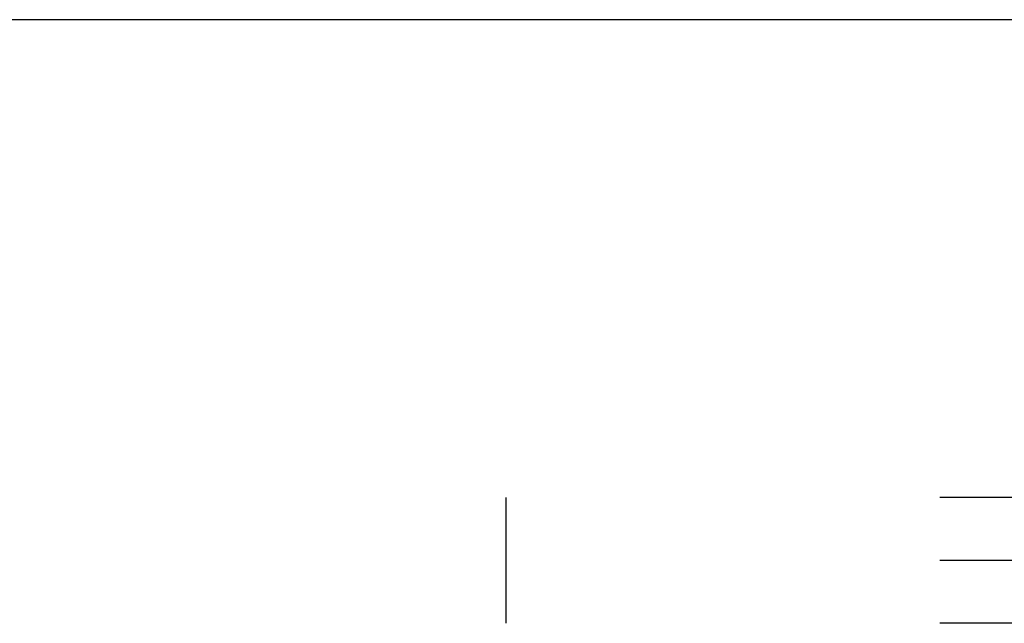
# Model space of a CAD drawing. Header units: inches. Extents: x 0 to 183, y 0 to 118.
# Tile 17 of 80: x 62.91 to 64.87, y 77.67 to 78.87. Entities that reach past the tile are written whole.
import ezdxf

# ---------------------------------------------------------------- set-up
doc = ezdxf.new("R2010")
doc.units = ezdxf.units.IN
doc.header["$LTSCALE"] = 10.065561
doc.header["$MEASUREMENT"] = 0
doc.linetypes.add('HIDDEN', pattern=[0.2, 0.1, -0.1])
doc.layers.get('0').update_dxf_attribs({"linetype": 'CONTINUOUS'})
doc.layers.add('DEFAULT_2', color=8, linetype='HIDDEN')

msp = doc.modelspace()

# ---------------------------------------------------------------- linework, layer by layer
at = {"color": 7, "linetype": 'Continuous'}
msp.add_line((71.1259, 78.8703), (37.7299, 78.8703), dxfattribs=at)
at = {"layer": 'DEFAULT_2', "color": 8, "linetype": 'HIDDEN'}
for p, q in [((63.8819, 77.6703), (63.8819, 77.9203)), ((85.8819, 77.9203), (63.8819, 77.9203)), ((85.8819, 77.7953), (63.8819, 77.7953)), ((85.8819, 77.6703), (63.8819, 77.6703))]:
    msp.add_line(p, q, dxfattribs=at)

doc.saveas('drawing.dxf')
